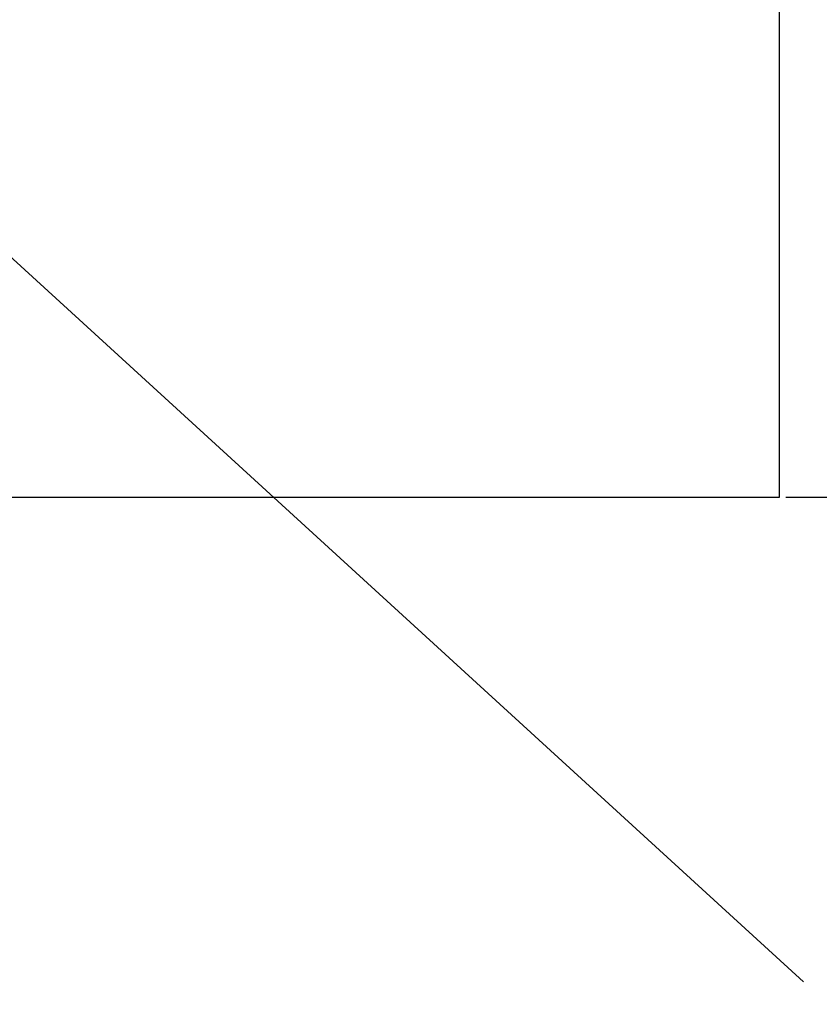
# Model space of a CAD drawing. Header units: millimetres. Extents: x 0 to 2100, y 0 to 1485.
# Tile 14 of 44: x 1159 to 1251, y 680 to 793. Entities that reach past the tile are written whole.
import ezdxf

# ---------------------------------------------------------------- set-up
doc = ezdxf.new("R2010")
doc.units = ezdxf.units.MM
doc.header["$LTSCALE"] = 5
doc.linetypes.add('CENTER', pattern=[10.16, 6.35, -1.27, 1.27, -1.27])
doc.dimstyles.new('SLDDIMSTYLE5', dxfattribs={"dimtxt": 0.18, "dimasz": 16.5, "dimexe": 0, "dimexo": 0.0625, "dimgap": 0, "dimtad": 0, "dimtih": 1, "dimtoh": 1, "dimdec": 0, "dimrnd": 1e-09, "dimzin": 0, "dimdsep": 46, "dimtxsty": 'Standard', "dimsah": 1, "dimcen": 0.09, "dimadec": 0, "dimazin": 0, "dimtfac": 16.5, "dimtdec": 0, "dimtofl": 0, "dimtmove": 0, "dimatfit": 3, "dimfxl": 1, "dimfrac": 2, "dimtolj": 1, "dimtzin": 0, "dimarcsym": 0})

msp = doc.modelspace()

# ---------------------------------------------------------------- linework, layer by layer
at = {"color": 7, "linetype": 'Continuous', "lineweight": 25}
for p, q in [((1246.519, 907.79), (1246.519, 737.79)), ((1246.519, 737.79), (751.519, 737.79))]:
    msp.add_line(p, q, dxfattribs=at)
at = {"color": 7, "linetype": 'CENTER', "lineweight": 25}
msp.add_line((1596.519, 737.79), (1246.519, 737.79), dxfattribs=at)

# ---------------------------------------------------------------- leaders
at = {"color": 7, "linetype": 'Continuous', "lineweight": 0}
for points in [[(1112.282, 807.499), (1249.286, 682.221)], [(1110.169, 753.79), (1196.31, 598.888)]]:
    msp.add_leader(points, dimstyle='SLDDIMSTYLE5', dxfattribs=at)

doc.saveas('drawing.dxf')
